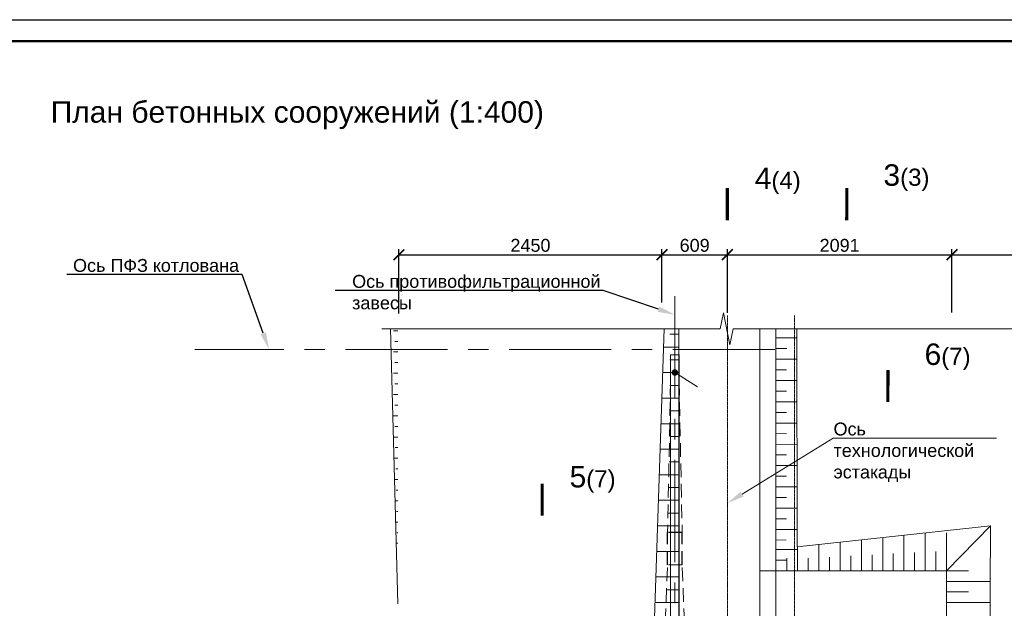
# Model space of a CAD drawing. Header units: millimetres. Extents: x -103517 to 366304, y 155051 to 387784.
# Tile 11 of 17: x 74056 to 96977, y 374085 to 387784. Entities that reach past the tile are written whole.
import ezdxf
from ezdxf import colors
from ezdxf.entities.mleader import LeaderData, LeaderLine
from ezdxf.enums import TextEntityAlignment as Align
from ezdxf.math import Vec2, Vec3

# ---------------------------------------------------------------- set-up
doc = ezdxf.new("R2010")
doc.units = ezdxf.units.MM
doc.header["$LTSCALE"] = 5
for name, pattern in [('CENTER', [50.8, 31.75, -6.35, 6.35, -6.35]), ('HIDDEN', [9.525, 6.35, -3.175]), ('осевая', [50.8, 31.75, -6.35, 6.35, -6.35])]:
    doc.linetypes.add(name, pattern=pattern)
for name, color, linetype, lineweight in [('Бетон', 7, 'Continuous', 35), ('выноски(точка)', 7, 'Continuous', 15), ('Отдел_Выноски(точка)', 7, 'Continuous', 15), ('Отдел_Заглавные надписи', 7, 'Continuous', 30), ('Отдел_Оси', 1, 'осевая', 15), ('Отдел_Разрезы. Сечения. Узлы', 7, 'Continuous', 15), ('текст', 7, 'Continuous', 25)]:
    doc.layers.add(name, color=color, linetype=linetype, lineweight=lineweight)
for name, color, linetype in [('горизонталь_20', 255, 'Continuous'), ('Оси', 1, 'осевая'), ('Размеры', 7, 'Continuous'), ('штамп(текст)', 7, 'Continuous')]:
    doc.layers.add(name, color=color, linetype=linetype)
doc.styles.add('arial', font='arial.ttf')
doc.styles.get("Standard").update_dxf_attribs({"font": 'arial.ttf'})
doc.styles.add('аrial', font='arial.ttf')
doc.dimstyles.new('400', dxfattribs={"dimscale": 100, "dimtxt": 3, "dimasz": 2.5, "dimexe": 1.25, "dimexo": 0.625, "dimtad": 1, "dimdec": 0, "dimlfac": 4, "dimtxsty": 'arial', "dimblk": 'ARCHTICK', "dimcen": 2.5, "dimadec": 0, "dimazin": 0, "dimtfac": 1, "dimtdec": 0, "dimtmove": 1, "dimatfit": 3, "dimldrblk": 'ARCHTICK', "dimfxl": 1, "dimtfill": 1, "dimarcsym": 0})

# ---------------------------------------------------------------- blocks, each defined once
blk = doc.blocks.new('_ArchTick')
at = {"color": 0, "linetype": 'ByBlock', "const_width": 0.15}
blk.add_lwpolyline([(-0.5, -0.5), (0.5, 0.5)], dxfattribs=at)
blk = doc.blocks.new('*D91')
at = {"layer": 'Defpoints', "color": 0, "transparency": 16777216}
for p in [(89008, 382315), (89008, 381137), (82883, 380887)]:
    blk.add_point(p, dxfattribs=at)
at = {"layer": 'Размеры', "color": 0, "lineweight": -2, "transparency": 16777216}
for p, q in [((82883, 380949), (82883, 382440)), ((89008, 381200), (89008, 382440)), ((82883, 382315), (89008, 382315))]:
    blk.add_line(p, q, dxfattribs=at)
at = {"layer": 'Размеры', "color": 0, "lineweight": -2, "transparency": 16777216, "xscale": 250, "yscale": 250, "zscale": 250, "rotation": 180}
blk.add_blockref('_ArchTick', (82883, 382315), dxfattribs=at)
at = {"layer": 'Размеры', "color": 0, "lineweight": -2, "transparency": 16777216, "xscale": 250, "yscale": 250, "zscale": 250}
blk.add_blockref('_ArchTick', (89008, 382315), dxfattribs=at)
at = {"layer": 'Размеры', "color": 0, "transparency": 16777216, "insert": (85946, 382530), "char_height": 300, "attachment_point": 5, "style": 'arial', "bg_fill": 3, "box_fill_scale": 1.1, "bg_fill_color": 256, "bg_fill_true_color": 13158600, "bg_fill_transparency": 0}
blk.add_mtext('2450', dxfattribs=at)
blk = doc.blocks.new('*D92')
at = {"layer": 'Defpoints', "color": 0, "transparency": 16777216}
for p in [(95758, 382315), (90531, 380898), (95758, 380906)]:
    blk.add_point(p, dxfattribs=at)
at = {"layer": 'Размеры', "color": 0, "lineweight": -2, "transparency": 16777216}
for p, q in [((90531, 380961), (90531, 382440)), ((95758, 380969), (95758, 382440)), ((90531, 382315), (95758, 382315))]:
    blk.add_line(p, q, dxfattribs=at)
at = {"layer": 'Размеры', "color": 0, "lineweight": -2, "transparency": 16777216, "xscale": 250, "yscale": 250, "zscale": 250, "rotation": 180}
blk.add_blockref('_ArchTick', (90531, 382315), dxfattribs=at)
at = {"layer": 'Размеры', "color": 0, "lineweight": -2, "transparency": 16777216, "xscale": 250, "yscale": 250, "zscale": 250}
blk.add_blockref('_ArchTick', (95758, 382315), dxfattribs=at)
at = {"layer": 'Размеры', "color": 0, "transparency": 16777216, "insert": (93144, 382530), "char_height": 300, "attachment_point": 5, "style": 'arial', "bg_fill": 3, "box_fill_scale": 1.1, "bg_fill_color": 256, "bg_fill_true_color": 13158600, "bg_fill_transparency": 0}
blk.add_mtext('2091', dxfattribs=at)
blk = doc.blocks.new('*D93')
at = {"layer": 'Defpoints', "color": 0, "transparency": 16777216}
for p in [(103721, 382315), (95758, 380906), (103721, 380887)]:
    blk.add_point(p, dxfattribs=at)
at = {"layer": 'Размеры', "color": 0, "lineweight": -2, "transparency": 16777216}
for p, q in [((95758, 380969), (95758, 382440)), ((103721, 380949), (103721, 382440)), ((95758, 382315), (103721, 382315))]:
    blk.add_line(p, q, dxfattribs=at)
at = {"layer": 'Размеры', "color": 0, "lineweight": -2, "transparency": 16777216, "xscale": 250, "yscale": 250, "zscale": 250, "rotation": 180}
blk.add_blockref('_ArchTick', (95758, 382315), dxfattribs=at)
at = {"layer": 'Размеры', "color": 0, "lineweight": -2, "transparency": 16777216, "xscale": 250, "yscale": 250, "zscale": 250}
blk.add_blockref('_ArchTick', (103721, 382315), dxfattribs=at)
at = {"layer": 'Размеры', "color": 0, "transparency": 16777216, "insert": (99739, 382530), "char_height": 300, "attachment_point": 5, "style": 'arial', "bg_fill": 3, "box_fill_scale": 1.1, "bg_fill_color": 256, "bg_fill_true_color": 13158600, "bg_fill_transparency": 0}
blk.add_mtext('3185', dxfattribs=at)
blk = doc.blocks.new('_Dot')
at = {"color": 0, "linetype": 'ByBlock', "lineweight": -2}
blk.add_line((-0.5, 0), (-1, 0), dxfattribs=at)
at = {"color": 0, "linetype": 'ByBlock', "const_width": 0.5}
blk.add_lwpolyline([(-0.25, 0, 1), (0.25, 0, 1)], format="xyb", close=True, dxfattribs=at)
blk = doc.blocks.new('*D99')
at = {"layer": 'Defpoints', "color": 0, "transparency": 16777216}
for p in [(90531, 382315), (89008, 381137), (90531, 380898)]:
    blk.add_point(p, dxfattribs=at)
at = {"layer": 'Размеры', "color": 0, "lineweight": -2, "transparency": 16777216}
for p, q in [((89008, 381200), (89008, 382440)), ((90531, 380961), (90531, 382440)), ((89008, 382315), (90531, 382315))]:
    blk.add_line(p, q, dxfattribs=at)
at = {"layer": 'Размеры', "color": 0, "lineweight": -2, "transparency": 16777216, "xscale": 250, "yscale": 250, "zscale": 250, "rotation": 180}
blk.add_blockref('_ArchTick', (89008, 382315), dxfattribs=at)
at = {"layer": 'Размеры', "color": 0, "lineweight": -2, "transparency": 16777216, "xscale": 250, "yscale": 250, "zscale": 250}
blk.add_blockref('_ArchTick', (90531, 382315), dxfattribs=at)
at = {"layer": 'Размеры', "color": 0, "transparency": 16777216, "insert": (89769, 382530), "char_height": 300, "attachment_point": 5, "style": 'arial', "bg_fill": 3, "box_fill_scale": 1.1, "bg_fill_color": 256, "bg_fill_true_color": 13158600, "bg_fill_transparency": 0}
blk.add_mtext('609', dxfattribs=at)
blk = doc.blocks.new('*U115')
blk.add_lwpolyline([(5, -5), (-1256, -5), (-1256, 589), (5, 589)], close=True)
at = {"lineweight": 50}
blk.add_lwpolyline([(0, 0), (-1236, 0), (-1236, 584), (0, 584)], close=True, dxfattribs=at)
at = {"style": 'arial'}
blk.add_attdef('ФОРМАТ', (-36, -3.63), '', height=2.5, dxfattribs=at)
at = {"layer": 'штамп(текст)', "style": 'arial', "flags": 4}
for tag, height, p in [('Номер', 5, (-60.62, 47.59)), ('Стадия', 3.5, (-42.7, 18.69)), ('Лист', 3.5, (-27.97, 18.69)), ('Листов', 3.5, (-9.45, 18.69)), ('Отдел', 1.8, (-23.21, 1.04)), ('Год', 1.8, (-6.88, 1.05))]:
    blk.add_attdef(tag, text='', height=height, dxfattribs=at).set_placement(p, align=Align.CENTER)
at = {"layer": 'штамп(текст)', "lineweight": 30, "flags": 104}
blk.add_attdef('Объект', text='', height=3.5, dxfattribs=at).set_placement((-60.79, 39.49), align=Align.TOP_CENTER)
at = {"layer": 'штамп(текст)', "style": 'arial', "flags": 4}
for tag, p in [('Разраб', (-164.12, 26.34)), ('Пров', (-164.12, 21.4)), ('Утвердил1', (-184.87, 11.1)), ('Нач.отд', (-164.12, 10.85)), ('Нк', (-164.12, 6.4)), ('Утвердил', (-184.87, 0.96)), ('ФИО_утв', (-164.12, 1.09))]:
    blk.add_attdef(tag, p, '', height=2.5, dxfattribs=at)
at = {"layer": 'штамп(текст)', "lineweight": 30, "flags": 104}
for tag, p in [('Комплект', (-84.04, 22.95)), ('НазваниеЛиста', (-84.91, 8.24))]:
    blk.add_attdef(tag, text='', height=3.5, dxfattribs=at).set_placement(p, align=Align.MIDDLE_CENTER)

msp = doc.modelspace()

# ---------------------------------------------------------------- linework, layer by layer
at = {"lineweight": 15}
for p, q in [((82857.1011616, 380545.0551466), (82755.1205372, 380545.0804708)), ((82857.0397273, 380297.6583549), (82792.6546601, 380297.6743432)), ((89398.4351953, 380461.6193076), (89188.3551216, 380461.6191694)), ((91665.054814, 380377.3881095), (92157.5045446, 380375.8793936)), ((82856.9782927, 380050.261563), (82754.9976683, 380050.2868872)), ((89398.4353888, 380164.4543258), (89048.2530728, 380164.4540954)), ((91664.2965477, 380129.8874329), (91911.0121548, 380129.1315714)), ((82856.9168585, 379802.8647713), (82792.5317912, 379802.8807596)), ((89398.435584, 379867.2893439), (89188.3555102, 379867.2892057)), ((91663.5382813, 379882.3867562), (92157.9509793, 379880.8720263)), ((91662.7800124, 379634.8860796), (91908.5141358, 379634.1332251)), ((91662.7800149, 379634.8860796), (91910.4771058, 379634.1272112)), ((82856.8554239, 379555.4679794), (82754.8747995, 379555.4933036)), ((89398.4357797, 379570.124362), (89028.2597975, 379570.1241185)), ((91662.021746, 379387.385403), (92154.4714766, 379385.876687)), ((82856.7939896, 379308.0711877), (82792.4089223, 379308.0871761)), ((89398.4359749, 379272.9593802), (89188.3559011, 379272.959242)), ((91661.2634797, 379139.8847263), (91907.9790868, 379139.1288649)), ((82856.732555, 379060.6743959), (82754.7519306, 379060.69972)), ((89398.4361712, 378975.7943983), (89008.2665222, 378975.7941417)), ((91660.5052133, 378892.3840497), (92154.9179113, 378890.8693198)), ((82856.6711207, 378813.2776041), (82792.2860534, 378813.2935925)), ((89398.4363664, 378678.6294164), (89188.3562926, 378678.6292783)), ((82856.6096861, 378565.8808123), (82754.6290617, 378565.9061365)), ((91659.746947, 378644.8833731), (91905.4810704, 378644.1305186)), ((91659.746947, 378644.8833731), (91907.4440378, 378644.1245046)), ((82856.5482518, 378318.4840206), (82792.1631845, 378318.5000089)), ((89398.4365616, 378381.4644346), (88988.2732469, 378381.4641648)), ((91658.9886806, 378397.3826964), (92151.4384112, 378395.8739805)), ((82856.4868172, 378071.0872287), (82754.5061927, 378071.1125529)), ((89398.4367567, 378084.2994527), (89188.356683, 378084.2993145)), ((91658.2304142, 378149.8820198), (91904.9460213, 378149.1261583)), ((82856.4253829, 377823.690437), (82800.563513, 377823.7043088)), ((89398.4369519, 377787.1344709), (88968.2799715, 377787.1341879)), ((91657.4721479, 377902.3813432), (92151.8848459, 377900.8666133)), ((82856.3639483, 377576.2936451), (82767.4789929, 377576.3157173)), ((91656.7138815, 377654.8806665), (91904.4109724, 377654.1217981)), ((82855.5565568, 377328.8970386), (82808.9638416, 377328.9086087)), ((89398.4371471, 377489.969489), (89178.3602405, 377489.9693442)), ((91655.9556151, 377407.3799899), (92152.3312805, 377405.859246)), ((82855.4951222, 377081.5002468), (82780.4517932, 377081.5188818)), ((89398.4373423, 377192.8045071), (88948.2866962, 377192.804211)), ((91655.1973488, 377159.8793132), (91903.8759233, 377159.1174378)), ((82856.1796451, 376834.1032698), (82817.3641701, 376834.1129086)), ((89398.4375374, 376895.6395253), (89168.363798, 376895.6393739)), ((91654.4390824, 376912.3786366), (92152.7777152, 376910.8518788)), ((89398.4377326, 376598.4745434), (88928.2934209, 376598.4742342)), ((91653.6808161, 376664.87796), (91903.3408743, 376664.1130776)), ((82856.1182105, 376586.7064779), (82793.4245934, 376586.7220462)), ((91652.9225497, 376417.3772833), (92153.2241499, 376415.8445116)), ((82856.0567763, 376339.3096862), (82825.7644986, 376339.3172085)), ((89398.4379278, 376301.3095615), (89158.3673555, 376301.3094036)), ((91652.1642833, 376169.8766067), (91902.8058253, 376169.1087173)), ((82855.9953417, 376091.9128943), (82806.3973936, 376091.9252107)), ((89398.438123, 376004.1445797), (88908.3001456, 376004.1442573)), ((91651.4060169, 375922.37593), (92153.6705845, 375920.8371444)), ((82855.9339074, 375844.5161026), (82834.1648272, 375844.5215084)), ((91650.6477506, 375674.8752534), (91902.2707762, 375674.1043571)), ((93650.6835101, 374954.0786078), (93650.8726846, 375679.2050482)), ((94145.6871696, 374953.949474), (94145.8902999, 375732.5696438)), ((94640.6908291, 374953.8203403), (94640.9079151, 375785.9342395)), ((95135.6944887, 374953.6912065), (95135.9255304, 375839.2988352)), ((95630.6981227, 374953.4639643), (95630.9291644, 375839.071593)), ((82855.8724728, 375597.1193107), (82819.3701938, 375597.1283751)), ((91649.9715026, 375454.1458789), (92152.2360702, 375452.6070933)), ((92165.6725315, 374954.4660091), (92165.8198389, 375519.1112611)), ((92660.676191, 374954.3368753), (92660.8374541, 375572.4758568)), ((93155.6798506, 374954.2077415), (93155.8550694, 375625.8404525)), ((89398.4385133, 375409.814616), (88888.3068703, 375409.8142804)), ((91918.1710089, 374955.7078777), (91918.2481515, 375251.4039361)), ((92413.1743612, 374954.4014422), (92413.2515039, 375250.0975006)), ((92908.1780208, 374954.2723084), (92908.2621413, 375276.7152315)), ((93403.1816803, 374954.1431747), (93403.2727787, 375303.3329625)), ((93898.1853399, 374954.0140409), (93898.2834161, 375329.9506934)), ((94393.1889994, 374953.8849072), (94393.2940535, 375356.5684244)), ((94888.1926589, 374953.7557734), (94888.3046908, 375383.1861554)), ((95383.1963184, 374953.6266397), (95383.3153282, 375409.8038863)), ((91649.2132362, 375206.6452023), (91900.8362619, 375205.874306)), ((89398.4389037, 374815.4846522), (88868.313595, 374815.4843035)), ((96140.6285536, 374953.6599397), (95631.8135374, 374953.5622868)), ((96649.8083492, 374710.295118), (95630.7448258, 374710.0995371)), ((89398.4390989, 374518.3196704), (89128.3780281, 374518.3194927)), ((96139.6065692, 374466.7346543), (95630.791553, 374466.6370015)), ((89398.439294, 374221.1546885), (88848.3203197, 374221.1543267)), ((96647.0348217, 374223.3694965), (95630.8382803, 374223.1744658))]:
    msp.add_line(p, q, dxfattribs=at)
at = {"linetype": 'HIDDEN', "lineweight": 15, "ltscale": 10}
for p, q in [((89208.1374521, 379358.956963), (89138.1374525, 375848.9569629)), ((89408.1374516, 379358.956963), (89478.1374515, 375848.9569629)), ((89008.1374143, 371858.9569629), (89138.1374525, 375098.9569629)), ((89478.1374515, 375098.9569629), (89138.1374525, 375098.9569629)), ((89608.13749, 371858.9569629), (89478.1374515, 375098.9569629))]:
    msp.add_line(p, q, dxfattribs=at)
at = {"lineweight": 20}
for points in [[(82856.2689519, 374189.7692509), (82688.4764528, 380589.5592926)], [(89398.4363664, 378678.6294164), (89398.4410506, 371546.7618288), (88758.2146887, 371542.6298347), (89062.5536223, 380589.5592926)], [(89398.4351113, 380589.5592926), (89398.4410506, 371546.7612518), (89398.4336902, 371546.6701486)], [(91283.0757854, 380589.5592926), (91283.3052135, 371546.4569629)], [(91658.0757855, 380589.5592926), (91658.3052136, 371546.4569629)], [(91658.2691387, 380589.5592926), (91658.1233241, 374954.6002998), (95631.8993403, 374953.5617597), (95631.3522797, 371545.0865736), (96631.7777951, 371544.8176834), (96657.1732718, 376003.2945561), (92154.0340369, 375517.8407113), (92149.4599816, 380589.5592926)], [(96657.1732718, 376003.2945561), (95630.6981483, 374953.5620728)], [(91274.3296914, 374954.6975669), (95631.8993404, 374953.5622356), (95630.9831675, 371545.0868864)]]:
    msp.add_lwpolyline(points, dxfattribs=at)
at = {"layer": 'Бетон', "lineweight": 20}
for p, q in [((89208.1374521, 371546.4569629), (89208.1374521, 379983.956963)), ((89208.1374521, 379983.956963), (89408.1374521, 379983.956963)), ((89408.1374521, 371546.4569629), (89408.1374521, 379983.956963))]:
    msp.add_line(p, q, dxfattribs=at)
at = {"layer": 'горизонталь_20', "linetype": 'HIDDEN', "lineweight": 25, "ltscale": 10}
for p, q in [((89478.1374515, 375848.9569629), (89138.1374525, 375848.9569629)), ((89138.1374525, 375098.9569629), (89138.1374525, 375848.9569629)), ((89478.1374515, 375098.9569629), (89478.1374515, 375848.9569629))]:
    msp.add_line(p, q, dxfattribs=at)
at = {"layer": 'Оси', "linetype": 'осевая', "lineweight": 15, "ltscale": 0.1}
msp.add_lwpolyline([(92091.2754601, 344105.7509628), (92091.2754601, 371578.9494068), (92090.7354195, 380898.2350911)], dxfattribs=at)
at = {"layer": 'Отдел_Оси', "color": 1, "linetype": 'CENTER', "ltscale": 15}
for p, q in [((89308.137452, 381349.0767603), (89308.1374527, 333921.4567377)), ((91638.8198314, 380108.956963), (78135.5876506, 380108.9569629))]:
    msp.add_line(p, q, dxfattribs=at)
at = {"layer": 'Отдел_Разрезы. Сечения. Узлы'}
msp.add_lwpolyline([(90530.0580663, 383116.2781766, 75, 75, 0), (90530.0151054, 383866.2781755, 75, 75, 0), (90530.0294257, 383616.2781759, 0, 100, 0), (91030.0294249, 383616.3068165, 0, 0, 0), (91780.0294237, 383616.3497775, 0, 0, 0)], format="xyseb", dxfattribs=at)
at = {"layer": 'текст'}
for points in [[(93309.8341425, 383114.2575839, 75, 75, 0), (93310.3793102, 383864.2573858, 75, 75, 0), (93310.1975876, 383614.2574518, 0, 100, 0), (93810.1974555, 383613.8940067, 0, 0, 0), (94560.1972574, 383613.348839, 0, 0, 0)], [(94266.6494178, 378884.521908, 75, 75, 0), (94267.1945856, 379634.5217098, 75, 75, 0), (94267.012863, 379384.5217758, 0, 100, 0), (94767.0127309, 379384.1583307, 0, 0, 0), (95517.0125328, 379383.6131631, 0, 0, 0)], [(86219.0778291, 376239.2469599, 75, 75, 0), (86219.6229968, 376989.2467617, 75, 75, 0), (86219.4412742, 376739.2468277, 0, 100, 0), (86719.4411421, 376738.8833826, 0, 0, 0), (87469.440944, 376738.338215, 0, 0, 0)]]:
    msp.add_lwpolyline(points, format="xyseb", dxfattribs=at)

# ---------------------------------------------------------------- texts
at = {"insert": (91167.6316723, 384343.672556), "char_height": 500, "attachment_point": 1, "style": 'аrial'}
msp.add_mtext_dynamic_manual_height_columns('4{\\H0.8x;(4)}', width=3148.469281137, gutter_width=12.5, heights=[0], dxfattribs=at)
at = {"char_height": 500, "attachment_point": 1, "rotation": 359.9583522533, "style": 'аrial'}
for s, insert in [('3{\\H0.8x;(3)}', (94164.2215243, 384418.2762557)), ('6{\\H0.8x;(7)}', (95121.0802949, 380248.3780638)), ('5{\\H0.8x;(7)}', (86857.0431926, 377398.4149852))]:
    msp.add_mtext_dynamic_manual_height_columns(s, width=3148.469281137, gutter_width=12.5, heights=[0], dxfattribs=dict(at, insert=insert))
at = {"layer": 'Отдел_Заглавные надписи', "insert": (80519.2275712, 385561.1150633), "char_height": 500, "width": 17131.579567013, "attachment_point": 5, "style": 'arial'}
msp.add_mtext('\\pxqc;План бетонных сооружений (1:400)', dxfattribs=at)

# ---------------------------------------------------------------- dimensions: what is measured, and where the dimension line sits
at = {"layer": 'Размеры'}
dim = msp.add_linear_dim(base=(89008.1374526, 382314.5335723), p1=(82883.1374526, 380886.8247955), p2=(89008.1374526, 381137.2826406), dimstyle='400', override={"dimlfac": 0.4}, dxfattribs=at)
dim.commit()
dim.dimension.update_dxf_attribs({"geometry": '*D91', "text_midpoint": (85945.6374526, 382530.2054686)})

# ---------------------------------------------------------------- leaders
ml = msp.add_multileader_mtext('Standard')
ml.set_content('Ось ПФЗ котлована', color=256)
ml.set_leader_properties()
ml.build(insert=Vec2(0, 0))
ml.multileader.update_dxf_attribs({"text_left_attachment_type": 6, "text_right_attachment_type": 6, "arrow_head_size": 400})
ctx = ml.context
ctx.base_point, ctx.char_height, ctx.arrow_head_size, ctx.plane_origin = Vec3(75296.0492755, 381854.8425208), 300, 400, Vec3(87425.7769151, 380844.6855353)
ctx.left_attachment, ctx.right_attachment = 6, 6
notes = []
notes.append((ctx, [(1, (1, 1, 0), (79231.7050967, 381854.8425208), (-1, 0), 103.6885634, [(0, [(79862.0613345, 380108.9569629)], 0, [])])]))
ctx.mtext.insert, ctx.mtext.flow_direction = Vec3(75298.0492755, 382214.8425208), 5
at = {"layer": 'выноски(точка)'}
ml = msp.add_multileader_mtext('Standard', dxfattribs=at)
ml.set_content('', color=256, style='arial')
ml.set_leader_properties(color=256, linetype='ByLayer', lineweight=-1)
ml.set_arrow_properties(name='DOT')
ml.build(insert=Vec2(0, 0))
ml.multileader.update_dxf_attribs({"text_left_attachment_type": 6, "text_right_attachment_type": 6, "dogleg_length": 0, "arrow_head_size": 150})
ctx = ml.context
ctx.base_point, ctx.char_height, ctx.arrow_head_size, ctx.plane_origin, ctx.plane_x_axis, ctx.plane_y_axis = Vec3(89834.6536497, 379237.6737907), 300, 150, Vec3(90132.1497751, 379274.8840221), Vec3(0, 1), Vec3(-1, 0)
ctx.left_attachment, ctx.right_attachment = 6, 6
notes.append((ctx, [(0, (1, 1, 0), (89834.6536497, 379241.6737907), (0, -1), 0, [(0, [(89308.137452, 379573.7678109)], 0, [])])]))
ctx.mtext.insert, ctx.mtext.text_direction, ctx.mtext.rotation, ctx.mtext.flow_direction = Vec3(89534.6536497, 379239.6737907), Vec3(0, 1), 1.5707963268, 5
at = {"layer": 'Отдел_Выноски(точка)'}
ml = msp.add_multileader_mtext('Standard', dxfattribs=at)
ml.set_content('Ось технологической\\Pэстакады', color=256, style='arial')
ml.set_leader_properties(color=256, linetype='ByLayer', lineweight=-1)
ml.build(insert=Vec2(0, 0))
ml.multileader.update_dxf_attribs({"text_left_attachment_type": 6, "text_right_attachment_type": 6, "arrow_head_size": 400})
ctx = ml.context
ctx.base_point, ctx.char_height, ctx.arrow_head_size, ctx.plane_origin = Vec3(92999.7894214, 378046.0224213), 300, 400, Vec3(102408.6301485, 376606.776076)
ctx.left_attachment, ctx.right_attachment = 6, 6
notes.append((ctx, [(0, (1, 1, 0), (92991.7894214, 378046.0224213), (1, 0), 8, [(0, [(90530.5810747, 376531.9190178)], 0, [])])]))
ctx.mtext.insert, ctx.mtext.width, ctx.mtext.defined_height, ctx.mtext.flow_direction = Vec3(93001.7894214, 378407.6186014), 3756.599457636, 3854.6714894, 5
for ctx, leaders in notes:
    for number, flags, end, landing, length, lines in leaders:
        leader = LeaderData()
        leader.index, (leader.has_last_leader_line, leader.has_dogleg_vector, leader.attachment_direction) = number, flags
        leader.last_leader_point, leader.dogleg_vector, leader.dogleg_length = Vec3(end), Vec3(landing), length
        for number, points, colour, breaks in lines:
            line = LeaderLine()
            line.index, line.vertices, line.color, line.breaks = number, Vec3.list(points), colors.encode_raw_color(colour), breaks
            leader.lines.append(line)
        ctx.leaders.append(leader)

# ---------------------------------------------------------------- next in the draw order: dimensions: what is measured, and where the dimension line sits
at = {"layer": 'Размеры'}
dim = msp.add_linear_dim(base=(95758.1374525, 382314.5335723), p1=(90530.6374526, 380898.2350911), p2=(95758.1374525, 380906.0346752), dimstyle='400', override={"dimlfac": 0.4}, dxfattribs=at)
dim.commit()
dim.dimension.update_dxf_attribs({"geometry": '*D92', "text_midpoint": (93144.3874525, 382530.2054686)})

# ---------------------------------------------------------------- next in the draw order: leaders
ml = msp.add_multileader_mtext('Standard')
ml.set_content('Ось противофильтрационной\\Pзавесы', color=256)
ml.set_leader_properties()
ml.build(insert=Vec2(0, 0))
ml.multileader.update_dxf_attribs({"text_left_attachment_type": 6, "text_right_attachment_type": 6, "arrow_head_size": 400})
ctx = ml.context
ctx.base_point, ctx.char_height, ctx.arrow_head_size, ctx.plane_origin = Vec3(81793.0439269, 381483.271776), 300, 400, Vec3(96116.353942, 380841.9743866)
ctx.left_attachment, ctx.right_attachment = 6, 6
notes = []
notes.append((ctx, [(1, (1, 1, 0), (87637.1117536, 381483.2717762), (-1, 0), 105.6885634, [(0, [(89308.137452, 380916.8873757)], 0, [])])]))
ctx.mtext.insert, ctx.mtext.flow_direction = Vec3(81795.0439269, 381843.271776), 5
for ctx, leaders in notes:
    for number, flags, end, landing, length, lines in leaders:
        leader = LeaderData()
        leader.index, (leader.has_last_leader_line, leader.has_dogleg_vector, leader.attachment_direction) = number, flags
        leader.last_leader_point, leader.dogleg_vector, leader.dogleg_length = Vec3(end), Vec3(landing), length
        for number, points, colour, breaks in lines:
            line = LeaderLine()
            line.index, line.vertices, line.color, line.breaks = number, Vec3.list(points), colors.encode_raw_color(colour), breaks
            leader.lines.append(line)
        ctx.leaders.append(leader)

# ---------------------------------------------------------------- next in the draw order: linework, layer by layer
at = {"layer": 'Оси', "linetype": 'осевая', "lineweight": 15, "ltscale": 0.1}
msp.add_lwpolyline([(90531.1774932, 345296.4489207), (90531.1774932, 371578.9494068), (90530.6374526, 380898.2350911)], dxfattribs=at)

# ---------------------------------------------------------------- next in the draw order: dimensions: what is measured, and where the dimension line sits
at = {"layer": 'Размеры'}
dim = msp.add_linear_dim(base=(103720.6222276, 382314.5335723), p1=(95758.1374525, 380906.0346752), p2=(103720.6222276, 380886.8327561), dimstyle='400', override={"dimlfac": 0.4}, dxfattribs=at)
dim.commit()
dim.dimension.update_dxf_attribs({"geometry": '*D93', "text_midpoint": (99739.37984, 382530.3077878)})

# ---------------------------------------------------------------- next in the draw order: linework, layer by layer
at = {"lineweight": 20, "ltscale": 5}
msp.add_lwpolyline([(82483.6187705, 380589.5592926), (90365.5730516, 380589.5592926), (90440.5730516, 380964.5592926), (90590.5730516, 380214.5592926), (90665.5730516, 380589.5592926), (125544.2877492, 380589.5592926)], dxfattribs=at)

# ---------------------------------------------------------------- next in the draw order: dimensions: what is measured, and where the dimension line sits
at = {"layer": 'Размеры'}
dim = msp.add_linear_dim(base=(90530.6374526, 382314.5335723), p1=(89008.1374526, 381137.2826406), p2=(90530.6374526, 380898.2350911), angle=180, dimstyle='400', override={"dimlfac": 0.4}, dxfattribs=at)
dim.commit()
dim.dimension.update_dxf_attribs({"geometry": '*D99', "text_midpoint": (89769.3874526, 382530.2054686)})

# ---------------------------------------------------------------- next in the draw order: block references
at = {"lineweight": -3, "xscale": 100, "yscale": 100, "zscale": 100}
msp.add_blockref('*U115', (151023.3534528, 328883.6630306), dxfattribs=at)

doc.saveas('drawing.dxf')
